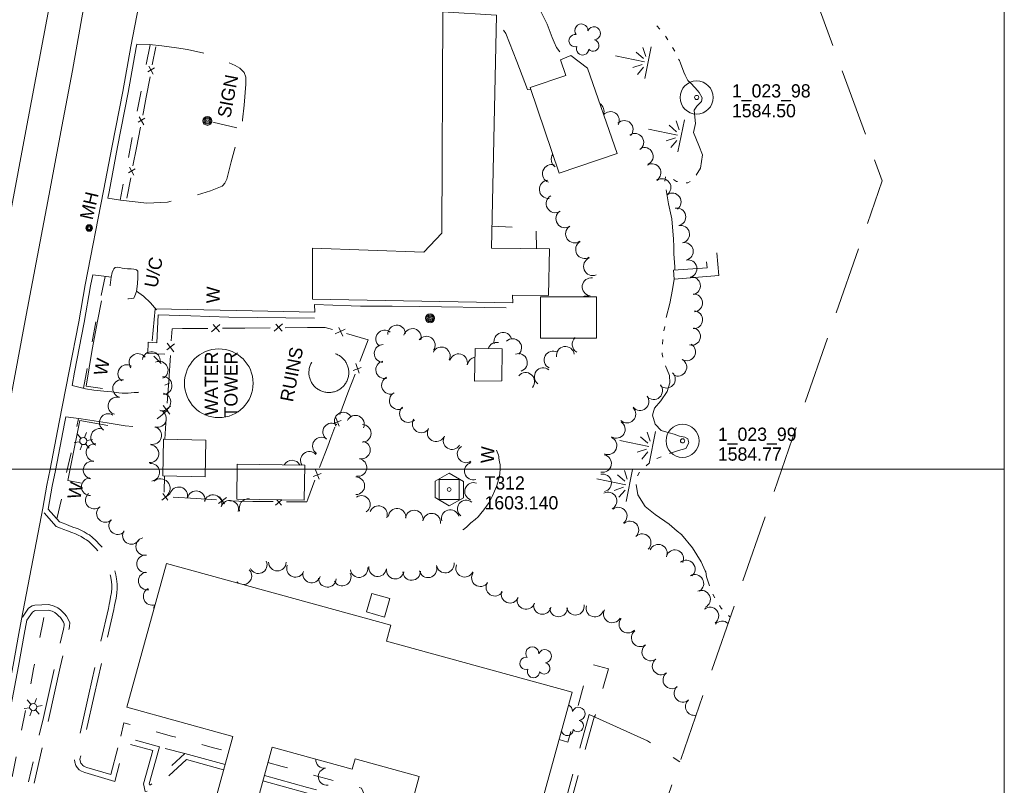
# Model space of a CAD drawing. Header units: feet. Extents: x 187456 to 189561, y 250000 to 251500.
# Tile 5 of 8: x 188554 to 189000, y 250357 to 250704. Entities that reach past the tile are written whole.
import ezdxf
from ezdxf.enums import TextEntityAlignment as Align

# ---------------------------------------------------------------- set-up
doc = ezdxf.new("R2010")
doc.units = ezdxf.units.FT
doc.header["$MEASUREMENT"] = 0
for name, pattern in [('DGN Style 3', [42.899226, 30.642304, -12.256922]), ('DGN Style 5', [21.449613, 9.192691, -12.256922]), ('DGN Style 6', [58.281663, 0.030642, -12.256922, 21.449613, -12.256922, 0.030642, -12.256922])]:
    doc.linetypes.add(name, pattern=pattern)
for name, color, linetype, lineweight in [('E_BLD_Name', 221, 'Continuous', 0), ('E_BMGRD', 73, 'Egr', 0), ('E_DRN_Grate', 151, 'Continuous', 0), ('E_DWY', 73, 'DGN Style 3', 0), ('E_LAND_Vegetation', 21, 'Continuous', 0), ('E_MAP_Control', 251, 'Continuous', 0), ('E_MAP_GridLines', 251, 'Continuous', 0), ('E_MAP_Limits', 21, 'DGN Style 3', 0), ('E_MAP_PassPoints', 40, 'Continuous', 0), ('E_MISCPROP', 40, 'Continuous', 0), ('E_MISCPROP_HvyDash', 54, 'DGN Style 3', 13), ('E_MISCPROP_HvyLine', 54, 'Continuous', 13), ('E_MISCPROP_Railing', 40, 'Continuous', 0), ('E_PATH_Sidewalk', 73, 'DGN Style 5', 0), ('E_RDWY', 40, 'Continuous', 13), ('E_WTR', 251, 'DGN Style 6', 0), ('E_WTR_Dock_Pier', 251, 'DGN Style 3', 0)]:
    doc.layers.add(name, color=color, linetype=linetype, lineweight=lineweight)
doc.styles.add('Style-IGR_FONT_0', font='IGR_FONT_0.shx')
doc.linetypes.add('Egr', pattern='A,0.1,[13,dgnlstyle-ewdotudls.shx,S=0.0004,R=0,X=0,Y=0],0.1', length=0.2)

# ---------------------------------------------------------------- blocks, each defined once
blk = doc.blocks.new('TP')
at = {"layer": 'E_MAP_Control', "color": 161, "linetype": 'Continuous', "lineweight": 0, "flags": 128}
for points in [[(-6.41, 3.76), (-6.41, -3.63), (0.05, -7.35), (6.44, -3.69), (6.44, 3.64), (-0.08, 7.36)], [(-4.5, -4.5), (-4.5, 4.5), (4.5, 4.5), (4.5, -4.5)]]:
    blk.add_lwpolyline(points, close=True, dxfattribs=at)
at = {"layer": 'E_MAP_Control', "color": 161, "linetype": 'Continuous', "lineweight": 0}
blk.add_circle((0, 0), 0.871, dxfattribs=at)
blk = doc.blocks.new('PP')
at = {"layer": 'E_MAP_PassPoints', "color": 40, "linetype": 'Continuous', "lineweight": 0}
for radius in [7.5, 0.96]:
    blk.add_circle((0, 0), radius, dxfattribs=at)
blk = doc.blocks.new('RUIN')
at = {"layer": 'E_BLD_Name', "style": 'Style-IGR_FONT_0'}
blk.add_text('RUINS', height=6, rotation=0.0001, dxfattribs=at).set_placement((0.07, 3.03), align=Align.MIDDLE_LEFT)
blk = doc.blocks.new('UCA')
at = {"layer": 'E_BMGRD', "color": 51, "linetype": 'Continuous', "lineweight": 0, "style": 'Style-IGR_FONT_0'}
blk.add_text('U/C', height=6, rotation=360, dxfattribs=at).set_placement((-0.45, 0), align=Align.MIDDLE_CENTER)
blk = doc.blocks.new('MHO_3')
at = {"layer": 'E_DRN_Grate', "color": 20, "linetype": 'Continuous', "lineweight": 0}
for centre, radius in [((0.06, 0.01), 1.5), ((0.07, 0.01), 1.22), ((0.06, 0), 0.968), ((0.03, -0.01), 0.605)]:
    blk.add_circle(centre, radius, dxfattribs=at)
blk = doc.blocks.new('MHT_2')
at = {"layer": 'E_DRN_Grate', "color": 20, "linetype": 'Continuous', "lineweight": 0, "style": 'Style-IGR_FONT_0'}
blk.add_text('MH', height=6, rotation=359.9999, dxfattribs=at).set_placement((-0.08, -3.13), align=Align.CENTER)
blk = doc.blocks.new('LTP_1')
at = {"layer": 'E_MISCPROP', "color": 20, "linetype": 'Continuous', "lineweight": 0}
for p, q in [((-1.63, 0.07), (-4.24, 0.14)), ((-0.8, 1.43), (-2, 3.73)), ((0.9, 1.42), (2.27, 3.65)), ((-0.88, -1.42), (-2.24, -3.61)), ((0.76, -1.47), (2, -3.65)), ((1.64, -0.02), (4.16, -0.09))]:
    blk.add_line(p, q, dxfattribs=at)
blk.add_circle((0, 0), 1.64, dxfattribs=at)
blk = doc.blocks.new('POLE_1')
at = {"layer": 'E_MISCPROP', "color": 20, "linetype": 'Continuous', "lineweight": 0}
for centre, radius in [((-0.01, 0.02), 2.02), ((-0.01, 0.03), 1.52), ((0, -0.01), 1.01), ((0, 0), 0.502)]:
    blk.add_circle(centre, radius, dxfattribs=at)
blk = doc.blocks.new('SIGN_3')
at = {"layer": 'E_MISCPROP', "color": 20, "linetype": 'Continuous', "lineweight": 0, "style": 'Style-IGR_FONT_0'}
blk.add_text('SIGN', height=6, rotation=359.9999, dxfattribs=at).set_placement((-9.61, -0.01), align=Align.MIDDLE_LEFT)
blk = doc.blocks.new('WAL_3')
at = {"layer": 'E_MISCPROP_Railing', "color": 40, "linetype": 'Continuous', "lineweight": 0, "style": 'Style-IGR_FONT_0'}
blk.add_text('W', height=6, rotation=360, dxfattribs=at).set_placement((-2.27, -0.34), align=Align.MIDDLE_LEFT)
blk = doc.blocks.new('WAL_4')
at = {"layer": 'E_MISCPROP_Railing', "color": 40, "linetype": 'Continuous', "lineweight": 0, "style": 'Style-IGR_FONT_0'}
blk.add_text('W', height=6, rotation=0, dxfattribs=at).set_placement((-2.27, -0.34), align=Align.MIDDLE_LEFT)
blk = doc.blocks.new('MARSH')
at = {"layer": 'E_WTR', "color": 161, "linetype": 'Continuous', "lineweight": 0}
for p, q in [((0.03, 15.02), (0.03, 1.6)), ((-1.34, 2.37), (-3.54, 6.22)), ((1.46, 2.37), (3.66, 6.22)), ((-6.13, 3.53), (-2.44, 1.44)), ((6.25, 3.53), (2.56, 1.44)), ((-7.39, -0.05), (7.4, -0.05))]:
    blk.add_line(p, q, dxfattribs=at)
blk = doc.blocks.new('TREE_1')
at = {"layer": 'E_LAND_Vegetation', "color": 93, "linetype": 'Continuous', "lineweight": 0}
for centre, radius, start, end in [((-1.47, 4.28), 2.78, 1.3945, 209.1675), ((3.57, 2.42), 2.97, 278.4236, 139.6575), ((-4.47, 0.2), 2.78, 78.0715, 279.0826), ((-2.01, -4.2), 2.61, 140.7797, 358.7123), ((3.46, -3.43), 2.97, 196.0744, 79.0477)]:
    blk.add_arc(centre, radius, start, end, dxfattribs=at)
blk = doc.blocks.new('POLE_3')
at = {"layer": 'E_MISCPROP', "color": 20, "linetype": 'Continuous', "lineweight": 0}
for centre, radius in [((-0.01, 0.02), 2.02), ((-0.01, 0.03), 1.52), ((0, -0.01), 1.01), ((0, 0), 0.502)]:
    blk.add_circle(centre, radius, dxfattribs=at)
blk = doc.blocks.new('WATERT')
at = {"layer": 'E_MISCPROP', "color": 20, "linetype": 'Continuous', "lineweight": 0, "style": 'Style-IGR_FONT_0'}
for s, p in [('WATER', (0.36, 4.82)), ('TOWER', (-0.05, -4.02))]:
    blk.add_text(s, height=6, dxfattribs=at).set_placement(p, align=Align.MIDDLE_CENTER)

msp = doc.modelspace()

# ---------------------------------------------------------------- linework, layer by layer
at = {"layer": 'E_DWY', "color": 51, "linetype": 'DGN Style 3', "lineweight": 0, "flags": 128}
for points in [[(188745.13, 250731.64), (188750.79, 250730.81), (188753.82, 250730.5), (188758.18, 250729.94), (188763.75, 250728.52), (188769.7, 250726.08), (188774.99, 250723.36), (188780.51, 250719.33), (188785.2, 250714.48), (188788.99, 250709.4), (188792.67, 250701.88), (188794.92, 250695.75), (188795.84, 250693.69), (188796.36, 250692.63), (188796.49, 250692.33), (188796.93, 250691.34), (188800.6, 250686.46)], [(188785.33, 250672.13), (188783.72, 250672.27), (188778.9, 250684.87), (188773.91, 250697.58), (188772.53, 250699.8), (188771.91, 250700.91), (188771.08, 250701.81), (188770.67, 250702.13), (188770.19, 250702.41), (188769.63, 250702.86)], [(188606.7, 250692.73), (188612.37, 250692.58), (188617.93, 250692.06), (188624.64, 250691.19), (188629.68, 250690.34), (188637.97, 250688.48), (188646.23, 250685.38), (188651.25, 250683.09), (188653.37, 250681.95), (188655.36, 250680.02), (188656.11, 250677.88), (188656.04, 250674.66), (188655.29, 250665.07), (188654.6, 250658.48), (188654.16, 250656.02), (188651.98, 250648.81), (188649.45, 250639.38), (188647.5, 250631.52), (188646.48, 250629.79), (188645.61, 250628.71), (188645.28, 250628.45), (188640.05, 250626.23), (188629.91, 250623.19), (188620.49, 250621.21), (188611.24, 250620.62), (188599.25, 250621.99), (188593.48, 250623.03)], [(188594.97, 250587.14), (188595.49, 250589.21), (188595.9, 250590.28), (188596.25, 250590.94), (188596.79, 250591.51), (188597.95, 250591.64), (188599.01, 250591.46), (188599.99, 250591.29), (188601.09, 250591.12), (188602.42, 250590.99), (188604.07, 250590.87), (188605.26, 250590.74), (188606.5, 250590.39), (188607.05, 250589.89), (188607.14, 250586.79), (188606.9, 250584.31), (188606.77, 250582.86), (188606.45, 250580.61), (188605.81, 250578.62), (188605.26, 250577.6), (188602.91, 250577.33), (188601.36, 250577.54), (188599.65, 250577.9), (188597.7, 250578.34), (188595.9, 250578.65), (188595.01, 250578.93), (188594.43, 250580.02), (188594.25, 250581.06), (188594.31, 250581.82), (188594.47, 250582.95), (188594.53, 250583.47), (188594.97, 250587.14)], [(188586.64, 250588.17), (188592.92, 250587.39), (188594.97, 250587.14)], [(188606.48, 250580.82), (188609.67, 250578.49), (188612.87, 250575.45), (188615.58, 250572.37)], [(188577.27, 250538.02), (188583.4, 250536.5), (188587.08, 250535.87), (188591.71, 250535.38), (188595.34, 250535.14), (188598.42, 250534.69), (188600.03, 250534.58), (188601.38, 250534.53), (188602.64, 250534.6), (188604.06, 250534.65), (188605.51, 250534.8), (188607.12, 250534.87), (188609.23, 250535.16), (188611.65, 250535.55), (188613.47, 250535.96), (188614.96, 250536.45), (188616.37, 250536.97), (188617.23, 250537.31), (188617.99, 250537.61), (188619.13, 250538.07), (188621.48, 250539.14)], [(188574.47, 250523.78), (188581.44, 250522.87), (188593.26, 250521.14), (188601.35, 250519.74), (188610.01, 250519.13), (188611.01, 250519.39), (188612.41, 250520.13), (188613.55, 250520.98), (188614.71, 250521.94), (188616, 250523.01), (188617.19, 250523.96), (188618.33, 250524.86), (188619.09, 250525.56), (188619.68, 250526.1), (188620.26, 250526.57), (188620.76, 250526.96)], [(188564.55, 250480.33), (188570.12, 250474.03), (188572, 250473.33), (188573.56, 250472.77), (188575.2, 250472.12), (188577.22, 250471.31), (188578.85, 250470.82), (188580.07, 250470.16), (188581.45, 250469.47), (188582.97, 250468.49), (188583.84, 250468.09), (188584.88, 250467.26), (188586.21, 250465.96), (188587.99, 250464.13), (188589.57, 250462.35), (188590.42, 250461.23), (188591.24, 250459.95), (188592.15, 250458.26), (188593.03, 250456.36), (188593.69, 250454.9), (188594.2, 250453.36), (188594.68, 250451.66), (188594.99, 250450), (188595.26, 250447.83), (188595.28, 250446.09), (188595.11, 250444.17), (188594.74, 250442.07), (188594.42, 250440.09), (188594.12, 250438.74), (188593.73, 250436.93), (188584.81, 250398.05), (188578.33, 250368.63), (188578.55, 250367.18), (188579.02, 250365.75), (188579.6, 250364.79), (188580.43, 250363.76), (188581.54, 250363.06), (188582.38, 250362.79), (188583.02, 250362.5), (188596.61, 250358.46), (188601.23, 250375.9), (188613.9, 250372.44), (188609.71, 250357.41), (188610.48, 250353.86), (188613.89, 250354.65), (188615.09, 250355.5), (188629.12, 250368.36), (188645.97, 250363.69)], [(188566.42, 250481.99), (188571.58, 250476.16), (188572.86, 250475.68), (188574.44, 250475.11), (188576.13, 250474.45), (188578.05, 250473.67), (188579.81, 250473.14), (188581.22, 250472.38), (188582.69, 250471.64), (188584.18, 250470.69), (188585.15, 250470.23), (188586.54, 250469.14), (188587.98, 250467.73), (188589.82, 250465.83), (188591.5, 250463.93), (188592.47, 250462.66), (188593.39, 250461.22), (188594.39, 250459.38), (188595.3, 250457.4), (188596.02, 250455.81), (188596.59, 250454.1), (188597.12, 250452.23), (188597.46, 250450.38), (188597.76, 250448), (188597.78, 250445.99), (188597.59, 250443.84), (188597.21, 250441.65), (188596.87, 250439.61), (188596.56, 250438.21), (188596.17, 250436.39), (188587.25, 250397.5), (188580.87, 250368.54), (188580.99, 250367.76), (188581.3, 250366.8), (188581.65, 250366.23), (188582.11, 250365.66), (188582.6, 250365.35), (188583.28, 250365.13), (188583.9, 250364.85), (188594.85, 250361.59), (188599.46, 250378.97), (188616.99, 250374.19), (188612.28, 250357.33), (188612.39, 250356.87), (188612.85, 250356.98), (188613.52, 250357.45), (188628.46, 250371.14), (188646.63, 250366.1)], [(188554.75, 250433.02), (188557.56, 250437.06), (188559.23, 250438.1), (188560.45, 250438.44), (188566.8, 250438.73), (188569.23, 250438.01), (188570.77, 250437.21), (188571.96, 250436.3), (188572.91, 250435.44), (188573.92, 250434.41), (188574.75, 250433.35), (188575.71, 250431.78), (188576.2, 250430.32), (188576.13, 250428.91), (188575.95, 250427.86), (188575.77, 250426.95), (188571.88, 250410.23), (188566.71, 250386.97), (188560.02, 250357.74)], [(188556.8, 250431.59), (188559.32, 250435.21), (188560.24, 250435.79), (188560.84, 250435.95), (188566.5, 250436.21), (188568.29, 250435.68), (188569.42, 250435.09), (188570.36, 250434.38), (188571.17, 250433.64), (188572.03, 250432.76), (188572.69, 250431.92), (188573.43, 250430.72), (188573.68, 250429.98), (188573.64, 250429.18), (188573.49, 250428.32), (188573.32, 250427.48), (188569.44, 250410.78), (188564.27, 250387.52), (188557.58, 250358.3)], [(188784.85, 250290.9), (188811.77, 250388.89)], [(188787.26, 250290.24), (188814.18, 250388.23)], [(188811.77, 250388.89), (188838.14, 250376.96), (188852.87, 250367.29)], [(188664.47, 250361.14), (188684.02, 250355.71), (188688.06, 250354.62)], [(188663.81, 250358.73), (188683.36, 250353.3), (188685.93, 250352.61)]]:
    msp.add_lwpolyline(points, dxfattribs=at)
at = {"layer": 'E_LAND_Vegetation', "color": 93, "linetype": 'Continuous', "lineweight": 0}
msp.add_line((188617.71, 250548.04), (188614.42, 250551.26), dxfattribs=at)
for centre, radius, start, end in [((188814.51, 250662.38), 4, 338.6029, 59.5865), ((188821.4, 250658.21), 4, 329.4354, 140.7621), ((188827.69, 250654.15), 4, 315.961, 135.9456), ((188832.47, 250648.33), 4, 304.2802, 124.2649), ((188836.77, 250641.94), 4, 296.1028, 116.0875), ((188798.68, 250640.5), 4.12, 145.3085, 234.2128), ((188794.69, 250634.07), 4.12, 71.4938, 251.4785), ((188840.26, 250634.55), 4, 301.2311, 121.2158), ((188793.27, 250626.97), 4.12, 94.4225, 274.4072), ((188844.81, 250627.77), 4, 305.4739, 125.4586), ((188796.4, 250620.49), 4.12, 119.4867, 299.4714), ((188849.45, 250621.26), 4, 305.4739, 125.4586), ((188851.58, 250614.49), 4, 281.3906, 101.3753), ((188800.79, 250613.68), 4.12, 123.2256, 303.2103), ((188805.2, 250606.79), 4.12, 124.8814, 304.866), ((188853.25, 250606.61), 4, 282.7852, 102.7699), ((188809.75, 250599.72), 4.12, 120.3331, 300.3178), ((188854.95, 250598.84), 4, 281.5198, 101.5045), ((188813.35, 250591.99), 4.12, 112.2854, 292.2701), ((188856.62, 250590.97), 4, 282.6561, 102.6407), ((188858.21, 250583.23), 4, 279.7985, 99.7832), ((188812.73, 250582.75), 4.12, 81.8986, 261.8832), ((188810.5, 250574.47), 4.12, 72.3925, 115.447), ((188859.18, 250575.48), 4, 274.8617, 94.8463), ((188859.2, 250567.86), 4, 265.2174, 85.2021), ((188724.49, 250561.39), 4, 3.0434, 183.028), ((188719.02, 250559.08), 4, 50.2324, 230.217), ((188731.6, 250559.8), 4, 344.0857, 164.0704), ((188772.66, 250558.01), 4.07, 15.7155, 195.7001), ((188858.24, 250560.28), 4, 255.6973, 75.682), ((188718.29, 250552.55), 4, 88.5274, 268.512), ((188737.92, 250556.33), 4, 323.7274, 143.7121), ((188769.85, 250553.5), 4.07, 79.4747, 162.4587), ((188777.03, 250555.15), 4.07, 312.9854, 132.97), ((188808.13, 250556.72), 4.07, 132.6436, 239.8685), ((188855.97, 250553.25), 4, 240.3634, 60.3481), ((188607.15, 250548.47), 4, 36.7617, 216.7463), ((188613.21, 250549.32), 4, 352.0709, 172.0556), ((188744.72, 250551.45), 4, 334.3895, 154.3742), ((188752.52, 250548.37), 4, 345.8043, 165.789), ((188779.65, 250548.4), 4.07, 288.9599, 108.9445), ((188795.45, 250549.58), 4.07, 62.2357, 242.2204), ((188800.98, 250551.61), 4.07, 9.0669, 189.0516), ((188602.09, 250543.43), 4, 56.9744, 236.9591), ((188616.82, 250544.94), 4, 294.395, 114.3797), ((188719.01, 250545.14), 4, 102.5244, 282.509), ((188760.54, 250546.88), 4, 98.3715, 170.5199), ((188852.01, 250546.29), 4, 240.3634, 60.3481), ((188782.96, 250539.81), 4.07, 319.6653, 139.65), ((188790.99, 250541.97), 4.07, 52.2357, 232.2204), ((188846.82, 250540.86), 4, 226.7222, 46.7068), ((188599.73, 250536.63), 4, 77.0253, 257.01), ((188618.56, 250538), 4, 273.2884, 93.2731), ((188721.62, 250538.11), 4, 115.3201, 295.3048), ((188841.01, 250535.67), 4, 221.0396, 41.0243), ((188618.02, 250530.52), 4, 260.9392, 80.9239), ((188725.17, 250531.17), 4, 120.3787, 300.3634), ((188597.63, 250528.79), 4, 73.8503, 253.835), ((188834.87, 250530.71), 4, 218.2228, 38.2074), ((188593.69, 250521.21), 4, 57.658, 237.6427), ((188616.03, 250523.05), 4, 253.837, 73.8217), ((188700.26, 250521.86), 4, 33.8017, 213.7864), ((188729.79, 250525.26), 4, 133.3338, 313.3185), ((188828.87, 250525.02), 4, 225.9819, 45.9666), ((188694.99, 250516.96), 4, 53.5503, 233.535), ((188705.78, 250520.45), 4, 335.793, 155.7777), ((188708.89, 250516.32), 4, 269.64, 89.6247), ((188735.6, 250520.59), 4, 147.4526, 327.4373), ((188824.06, 250518.12), 4, 237.7895, 57.7742), ((188589.79, 250514.51), 4, 64.1448, 244.1294), ((188613.85, 250515.32), 4, 255.0699, 75.0546), ((188742.36, 250516.58), 4, 150.9826, 330.9673), ((188587.61, 250507.64), 4, 83.6656, 263.6503), ((188690.35, 250510.54), 4, 55.4701, 235.4548), ((188708.48, 250508.77), 4, 258.4572, 78.4419), ((188749.6, 250513.03), 4, 149.072, 329.0566), ((188820.3, 250510.69), 4, 246.9587, 66.9434), ((188612.6, 250507.06), 4, 265.2618, 85.2465), ((188684.88, 250504.1), 4, 42.2378, 213.8765), ((188755.96, 250507.02), 4, 122.2397, 302.2243), ((188586.38, 250499.67), 4, 81.5778, 261.5625), ((188612.98, 250498.67), 4, 276.9736, 96.9583), ((188677.02, 250500.09), 4, 26.7638, 151.453), ((188706.92, 250500.84), 4, 260.9138, 80.8985), ((188759.26, 250499.19), 4, 106.5594, 286.5441), ((188817.83, 250502.64), 4, 259.6693, 79.6539), ((188585.52, 250492.11), 4, 91.6623, 271.647), ((188617.33, 250491.32), 4.4, 312.1565, 132.1411), ((188705.95, 250492.57), 4, 270.7891, 90.7738), ((188759.31, 250489.98), 4, 69.7182, 249.7029), ((188817.87, 250493.85), 4, 282.3413, 102.326), ((188587.38, 250486.04), 4, 130.2411, 310.2258), ((188625.64, 250487.99), 4, 344.9646, 164.9492), ((188633.56, 250486.22), 4, 348.5588, 168.5435), ((188820.31, 250485.66), 4, 298.7561, 118.7408), ((188641.18, 250484.41), 4, 344.2172, 164.2018), ((188648.77, 250481.89), 4, 344.3955, 164.3802), ((188657.44, 250482.27), 4.4, 86.3602, 195.4597), ((188708.48, 250484.08), 4, 303.7093, 123.6939), ((188756, 250482.01), 4, 51.2257, 231.2104), ((188592.43, 250479.99), 4, 133.5898, 313.5745), ((188716.21, 250479.46), 4, 339.0746, 159.0593), ((188724.67, 250478.23), 4, 354.8146, 174.7993), ((188732.41, 250477.44), 4, 349.0845, 169.0691), ((188740.35, 250476.04), 4, 350.801, 170.7857), ((188748.74, 250477.69), 4, 15.9049, 195.8896), ((188824.94, 250478.78), 4, 307.5311, 127.5158), ((188597.97, 250474.45), 4, 137.6749, 317.6596), ((188830.23, 250472.5), 4, 313.256, 133.2407), ((188604.17, 250470.04), 4, 147.6434, 327.6281), ((188610.21, 250465.03), 4, 102.7278, 282.7125), ((188835.79, 250466.74), 4, 313.4613, 133.446), ((188843.13, 250461.95), 4, 336.545, 156.5297), ((188850.57, 250459.47), 4, 333.7127, 153.6974), ((188610.6, 250457.13), 4, 95.2937, 275.2783), ((188661.74, 250456.74), 3.98, 204.4912, 24.4759), ((188670.37, 250457.89), 3.98, 179.2546, 359.2393), ((188855.78, 250454.79), 4, 310.3498, 130.3345), ((188611.36, 250449.36), 4, 100.3955, 280.3801), ((188654.8, 250451.68), 3.98, 273.3125, 45.0561), ((188678.57, 250455.08), 3.98, 158.8943, 338.879), ((188685.95, 250452.53), 3.98, 162.9234, 342.9081), ((188707.42, 250454.96), 3.98, 187.5307, 7.5154), ((188715.85, 250455.38), 3.98, 172.6692, 352.6539), ((188723.82, 250454.26), 3.98, 170.1541, 350.1387), ((188731.24, 250453.67), 3.98, 183.0265, 3.0111), ((188738.71, 250454.86), 3.98, 193.4104, 13.3951), ((188746.53, 250457.02), 3.98, 188.7384, 8.7231), ((188755.29, 250455.14), 3.98, 155.8903, 335.875), ((188654.8, 250451.68), 3.98, 225.0714, 235.8843), ((188649.07, 250446.53), 3.98, 27.6184, 38.3731), ((188693.07, 250450.56), 3.98, 177.9025, 357.8871), ((188699.8, 250451.12), 3.98, 206.2542, 26.2389), ((188762.45, 250450.83), 3.98, 144.4317, 324.4164), ((188859.7, 250448.29), 4, 299.6084, 119.5931), ((188613.61, 250442.39), 4, 116.5533, 289.9735), ((188768.99, 250446.52), 3.98, 147.7734, 327.7581), ((188775.84, 250443.33), 3.98, 158.4865, 338.4712), ((188862.7, 250441.09), 4, 294.27, 114.2547), ((188783.13, 250440.5), 3.98, 162.4912, 342.4758), ((188618.39, 250436.85), 4, 145.0563, 184.1399), ((188790.52, 250438.26), 3.98, 168.9269, 348.9116), ((188797.89, 250437.13), 3.98, 181.9567, 1.9414), ((188805.51, 250437.89), 3.98, 189.8792, 9.8638), ((188814.32, 250437.02), 3.98, 163.6753, 343.6599), ((188822.28, 250434.43), 3.98, 151.8608, 331.8455), ((188866.5, 250433.5), 4, 307.7444, 127.7291), ((188829.29, 250429.76), 3.98, 138.056, 318.0407), ((188872.01, 250427.17), 4, 47.0051, 139.2554), ((188834.89, 250423.57), 3.98, 126.8983, 306.883), ((188839.66, 250417.17), 3.98, 126.3928, 306.3774), ((188844.37, 250410.81), 3.98, 127.5798, 307.5645), ((188849.22, 250404.5), 3.98, 127.5798, 307.5645), ((188854.23, 250398.41), 3.98, 129.6783, 309.6629), ((188859.41, 250392.42), 3.98, 130.8851, 282.3621), ((188801.21, 250390.42), 2.97, 356.8816, 65.4559), ((188806.92, 250389.14), 2.97, 274.5324, 157.5057), ((188801.77, 250382.1), 2.78, 199.4933, 357.5406), ((188806.57, 250383.63), 2.61, 219.2377, 77.1703), ((188691.7, 250368.28), 3.87, 175.7282, 277.3509), ((188692.78, 250360.64), 3.87, 98.206, 278.1907)]:
    msp.add_arc(centre, radius, start, end, dxfattribs=at)
at = {"layer": 'E_MAP_GridLines', "color": 161, "linetype": 'Continuous', "lineweight": 0}
for p, q in [((189000, 250000), (189000, 251500)), ((187500, 250500), (189000, 250500))]:
    msp.add_line(p, q, dxfattribs=at)
at = {"layer": 'E_MAP_Limits', "color": 73, "linetype": 'DGN Style 3', "lineweight": 0, "flags": 128}
msp.add_lwpolyline([(188825.04, 250287.41), (188944.66, 250630.89), (188812.4, 250993.23), (188864.61, 251186.47)], dxfattribs=at)
at = {"layer": 'E_MISCPROP', "color": 20, "linetype": 'Continuous', "lineweight": 0}
msp.add_line((188651.97, 250654.82), (188641.17, 250657.36), dxfattribs=at)
msp.add_circle((188643.82, 250539.04), 15.57, dxfattribs=at)
at = {"layer": 'E_MISCPROP_HvyDash', "color": 241, "linetype": 'DGN Style 3', "lineweight": 13}
msp.add_ellipse((188693.71, 250543.88), major_axis=(8.62, -2.72), ratio=0.999998, dxfattribs=at)
at = {"layer": 'E_MISCPROP_HvyLine', "color": 241, "linetype": 'Continuous', "lineweight": 13, "flags": 128}
for points in [[(188744.92, 250607.03), (188736.72, 250598.49), (188686.37, 250600.24), (188686.24, 250577.09), (188777.07, 250575.44), (188777, 250578.95), (188793.39, 250578.84), (188793.71, 250599.98), (188767.51, 250600.32), (188769.69, 250705.96), (188745.37, 250707.49)], [(188784.99, 250673.13), (188798.17, 250634.37), (188824.39, 250643.15), (188810.97, 250681.9), (188803.4, 250687.71), (188798.82, 250685.67), (188801.15, 250678.66)], [(188789.73, 250578.24), (188815.09, 250578.17), (188815.04, 250559.43), (188790.21, 250559.5), (188789.68, 250559.5)], [(188760.05, 250554.79), (188772.27, 250554.65), (188772.17, 250540.08), (188759.73, 250539.96)], [(188618.91, 250513.63), (188637.91, 250513.26), (188637.58, 250496.64), (188618.39, 250497.02), (188618.72, 250513.63)], [(188652.17, 250502.33), (188682.82, 250501.86), (188682.57, 250486), (188651.92, 250486.48)], [(188721.78, 250313.67), (188776.41, 250298.63), (188804.04, 250398.94), (188719.89, 250422.12), (188721.87, 250429.29), (188620.13, 250457.32), (188602.17, 250392.14), (188650.16, 250378.92), (188640.43, 250343.6), (188658.28, 250338.68), (188668.02, 250374.03), (188704.33, 250364.02), (188705.61, 250368.68), (188734.73, 250360.66)], [(188713.23, 250443.77), (188721.42, 250441.38), (188718.97, 250432.98), (188710.78, 250435.36)]]:
    msp.add_lwpolyline(points, close=True, dxfattribs=at)
at = {"layer": 'E_MISCPROP_Railing', "color": 40, "linetype": 'Continuous', "lineweight": 0}
for p, q in [((188614.67, 250682.12), (188611.63, 250680.31)), ((188612.03, 250682.76), (188614.12, 250679.2)), ((188610.32, 250659.2), (188607.27, 250657.4)), ((188607.69, 250659.85), (188609.76, 250656.29)), ((188605.92, 250636.3), (188602.87, 250634.5)), ((188603.29, 250636.95), (188605.36, 250633.38)), ((188644.31, 250565.72), (188640.55, 250562.39)), ((188644.16, 250562.42), (188641.29, 250565.62)), ((188672.65, 250565.96), (188668.89, 250562.63)), ((188672.5, 250562.66), (188669.63, 250565.86)), ((188701.14, 250563.56), (188696.58, 250561.46)), ((188700.04, 250560.45), (188698.22, 250564.34)), ((188623.71, 250556.86), (188620.31, 250554.23)), ((188620.43, 250557.25), (188623.48, 250553.26)), ((188707.5, 250543.65), (188705.93, 250547.92)), ((188704.76, 250544.86), (188708.42, 250546.23)), ((188621.89, 250528.58), (188618.49, 250525.95)), ((188618.61, 250528.97), (188621.66, 250524.98)), ((188695.63, 250520.79), (188699.29, 250522.17)), ((188698.37, 250519.59), (188696.79, 250523.86)), ((188686.53, 250496.72), (188690.18, 250498.1)), ((188689.27, 250495.52), (188687.68, 250499.79)), ((188618.37, 250489.05), (188620.77, 250485.96)), ((188618.03, 250486.07), (188621.64, 250488.85)), ((188643.72, 250484.49), (188647.33, 250487.27)), ((188644.06, 250487.47), (188646.46, 250484.38)), ((188669.52, 250483.76), (188672.33, 250486.16)), ((188670.19, 250486.2), (188672.26, 250483.8))]:
    msp.add_line(p, q, dxfattribs=at)
at = {"layer": 'E_MISCPROP_Railing', "color": 40, "linetype": 'Continuous', "lineweight": 0, "flags": 128}
for points in [[(188615.2, 250691.64), (188613.64, 250683.45)], [(188612.62, 250678.03), (188610.86, 250668.72)], [(188610.86, 250668.72), (188609.62, 250662.18), (188609.3, 250660.53)], [(188608.26, 250655.12), (188606.47, 250645.81)], [(188606.47, 250645.81), (188604.9, 250637.63)], [(188603.86, 250632.22), (188602.07, 250622.91)], [(188627.29, 250563.8), (188622.63, 250563.76), (188622.27, 250558.31)], [(188638.81, 250563.9), (188627.29, 250563.8)], [(188655.63, 250564.04), (188645.5, 250563.96)], [(188667.15, 250564.14), (188655.63, 250564.04)], [(188683.97, 250564.29), (188673.84, 250564.2)], [(188695.35, 250563.41), (188692.12, 250564.36), (188683.97, 250564.29)], [(188711.49, 250558.68), (188701.77, 250561.53)], [(188707.78, 250548.9), (188711.49, 250558.68)], [(188621.84, 250551.63), (188621.1, 250540.14)], [(188702.36, 250534.62), (188705.62, 250543.22)], [(188621.1, 250540.14), (188620.45, 250530.03)], [(188698.65, 250524.84), (188702.36, 250534.62)], [(188620.02, 250523.35), (188619.39, 250513.62)], [(188693.23, 250510.55), (188694.62, 250514.23), (188696.49, 250519.15)], [(188689.54, 250500.77), (188693.23, 250510.55)], [(188619.24, 250497), (188619.1, 250489.62)], [(188684.14, 250486.48), (188687.39, 250495.08)], [(188623.13, 250487.37), (188633.57, 250486.72)], [(188633.57, 250486.72), (188642.75, 250486.16)], [(188648.82, 250485.79), (188652.93, 250485.53), (188659.27, 250485.47)], [(188659.27, 250485.47), (188668.47, 250485.38)], [(188674.54, 250485.32), (188683.66, 250485.23), (188684.14, 250486.48)]]:
    msp.add_lwpolyline(points, dxfattribs=at)
at = {"layer": 'E_MISCPROP_Railing', "color": 40, "linetype": 'Continuous', "lineweight": 13, "flags": 128}
for points in [[(188591.11, 250536.71), (188583.74, 250537.74), (188586.41, 250554.36), (188588.81, 250567.2), (188590.6, 250576.47)], [(188687.32, 250571.25), (188687.22, 250574.72), (188703.76, 250574.15), (188708.08, 250574.01), (188714.04, 250574), (188722.39, 250574.02), (188735.04, 250573.79), (188774.06, 250573.23)], [(188619.36, 250552.17), (188611.57, 250552.58), (188611.73, 250557.68), (188615.77, 250557.33), (188616.31, 250570.08), (188631.15, 250569.65), (188648.4, 250569.05), (188687.17, 250568.61)], [(188687.32, 250571.25), (188651.86, 250572.07), (188614.9, 250572.79), (188613.66, 250558.34)], [(188593.42, 250519.94), (188580.87, 250522.13), (188575.29, 250494.98), (188581.61, 250493.79)], [(188769.7, 250508.73), (188770.41, 250507.15), (188770.59, 250506.45), (188770.73, 250505.78), (188770.82, 250504.99), (188771.15, 250503.39), (188771.39, 250502.01), (188771.43, 250500.44), (188771.2, 250497.99), (188770.72, 250495.75), (188769.67, 250492.23), (188768.85, 250490.05), (188767.74, 250487.63), (188766.36, 250484.99), (188765.26, 250483.31), (188764.03, 250481.59), (188762.68, 250479.98), (188761.46, 250478.52), (188760.01, 250477.31), (188758.16, 250475.76), (188756.47, 250474.11), (188755.16, 250473.02), (188754.5, 250472.6)]]:
    msp.add_lwpolyline(points, dxfattribs=at)
at = {"layer": 'E_PATH_Sidewalk', "color": 51, "linetype": 'DGN Style 5', "lineweight": 0, "flags": 128}
for points in [[(188612.66, 250692.55), (188605.35, 250654.69), (188599.12, 250622.01)], [(188767.71, 250610.26), (188787.76, 250609.4), (188787.83, 250600.06)], [(188582.45, 250536.73), (188588.1, 250567.24), (188592.23, 250587.48)], [(188570.36, 250477.54), (188572.89, 250487.83), (188574.08, 250495.18), (188580.24, 250523.03)], [(188550.13, 250360.62), (188559.86, 250409.49), (188564.12, 250431.1), (188564.99, 250436.14)], [(188798.12, 250377.43), (188802.1, 250376.28), (188811.92, 250411.91), (188820.45, 250409.47)], [(188820.45, 250409.47), (188814.27, 250387.76)], [(188599.46, 250378.97), (188600.82, 250385.05), (188622.3, 250379.06), (188640.81, 250373.9), (188648.23, 250371.88)], [(188628.46, 250371.14), (188616.96, 250374.09)], [(188666.09, 250367.01), (188672.61, 250365.23), (188708.48, 250355.42), (188711.98, 250347.79), (188716.78, 250336.71)]]:
    msp.add_lwpolyline(points, dxfattribs=at)
at = {"layer": 'E_RDWY', "color": 21, "linetype": 'Continuous', "lineweight": 13, "flags": 128}
for points in [[(188563.96, 250482.42), (188565.8, 250492.86), (188567.31, 250500.03), (188571.43, 250521.32), (188575.99, 250544.46), (188580.31, 250566.96), (188583.2, 250583.6), (188591.58, 250626.31), (188595.49, 250646.76), (188600.26, 250671.36), (188603.96, 250691.72), (188611.94, 250733.27), (188615.45, 250750.28), (188616.46, 250756.56), (188626.29, 250806.82), (188630.7, 250827.44), (188634.91, 250845.53), (188646.39, 250891.86), (188653.24, 250917.11), (188658.64, 250935.9), (188664, 250954.06), (188673.57, 250985.22), (188684.1, 251016.17)], [(188531.77, 250438.26), (188537.21, 250468.07), (188543.01, 250498.26), (188550.62, 250538.33), (188556.42, 250569.92), (188567.29, 250627.18), (188572.6, 250655.4), (188577.41, 250680.83), (188582.88, 250711.54), (188590.34, 250750.91), (188600, 250797.09), (188608.17, 250835.23), (188615.08, 250864.71), (188621.45, 250890.6), (188627.79, 250914.41), (188636.6, 250944.93), (188643, 250966.51), (188657.96, 251012.72)], [(188639.12, 251002.39), (188628.85, 250973.1), (188619.1, 250941.67), (188609.96, 250910.42), (188601.58, 250878.43), (188592.98, 250841.72), (188583.41, 250795.75), (188576.69, 250761.17), (188567.84, 250714.54), (188555.44, 250648.68), (188547.77, 250607.45), (188541.97, 250577.27), (188534.33, 250536.1), (188530.41, 250515.26), (188525.37, 250490.66), (188521.74, 250477.88), (188516.56, 250462.53), (188509.18, 250444.68), (188501.69, 250429.25), (188492.24, 250412.32), (188484.54, 250400.67), (188477.55, 250391.45), (188466.66, 250378.51)], [(188593.48, 250623.03), (188594.03, 250625.83), (188597.95, 250646.29), (188602.72, 250670.9), (188606.41, 250691.26), (188606.7, 250692.73)], [(188577.26, 250537.98), (188578.45, 250543.99), (188582.77, 250566.51), (188585.66, 250583.15), (188586.64, 250588.17)], [(188566.42, 250481.99), (188568.26, 250492.38), (188569.76, 250499.53), (188573.89, 250520.84), (188574.47, 250523.79)], [(188540.75, 250360.06), (188547.09, 250392.97), (188550.51, 250411.21), (188553.09, 250425.55), (188554.35, 250432.07), (188563.96, 250482.42)], [(188543.2, 250359.59), (188549.54, 250392.5), (188552.97, 250410.76), (188555.54, 250425.09), (188556.8, 250431.59)]]:
    msp.add_lwpolyline(points, dxfattribs=at)
at = {"layer": 'E_WTR', "color": 161, "linetype": 'Continuous', "lineweight": 0}
msp.add_line((188850.29, 250515.9), (188850.37, 250515.89), dxfattribs=at)
at = {"layer": 'E_WTR', "color": 161, "linetype": 'Continuous', "lineweight": 0, "flags": 128}
for points in [[(188842.5, 250701.13), (188843.79, 250699.58)], [(188846.34, 250696.45), (188847.42, 250694.75)], [(188849.58, 250691.33), (188850.55, 250689.55)], [(188852.32, 250685.93), (188852.66, 250685.33), (188853.1, 250684.2), (188854.72, 250680.17), (188855.25, 250678.78), (188855.28, 250678.7), (188856.52, 250676.28), (188857.63, 250675.32), (188859.76, 250672.95), (188861.62, 250670.92), (188863.05, 250668.42), (188862.64, 250666.77), (188860.64, 250664.73), (188859.4, 250662.81), (188859.56, 250661.19)], [(188859.56, 250661.19), (188860.01, 250656.78), (188859.13, 250652.67), (188861.42, 250646.92), (188863.09, 250642.56), (188862.27, 250636.54), (188860.3, 250633.38)], [(188846.37, 250632.66), (188846.33, 250632.65), (188846.1, 250630.68)], [(188851.75, 250630.48), (188851.36, 250630.52), (188849.97, 250631.37)], [(188857.6, 250630.52), (188856.56, 250629.89), (188855.76, 250629.98)], [(188846.63, 250626.7), (188847.72, 250620.4), (188849.19, 250613.58), (188849.56, 250609.81), (188849.95, 250604.45), (188850.14, 250600.83), (188850.15, 250598.65), (188850.18, 250597.96), (188850.21, 250597.69)], [(188850.21, 250597.69), (188850.65, 250591.8), (188850.54, 250590.29)], [(188850.24, 250586.26), (188849.55, 250581.48), (188848.31, 250575.17), (188846.71, 250568.79)], [(188846.01, 250564.81), (188845.67, 250562.82)], [(188845.22, 250558.81), (188845, 250556.8)], [(188844.81, 250552.76), (188844.79, 250552.27), (188845.2, 250550.8)], [(188846.37, 250546.94), (188848.16, 250542.52), (188848.33, 250539.27), (188847.09, 250535.23), (188844.25, 250531.09), (188841.32, 250527.81), (188840.5, 250524.52), (188841.64, 250520.48), (188841.67, 250520.45)], [(188841.67, 250520.45), (188844.37, 250517.63), (188848.01, 250516.55), (188850.29, 250515.9), (188850.37, 250515.89), (188852.69, 250515.1), (188855.06, 250514.57), (188856.47, 250513.78), (188857.02, 250512.04), (188855.66, 250509.41), (188852.24, 250508.49), (188848.11, 250507.21)], [(188839.06, 250502.88), (188837.53, 250501.56)], [(188844.35, 250505.74), (188842.51, 250504.9)], [(188834.65, 250498.77), (188833.62, 250497.03)], [(188833.11, 250493.07), (188833.78, 250488.47), (188837.12, 250483.22), (188841.65, 250479.57), (188848.07, 250475.06), (188851.71, 250471.99)], [(188851.71, 250471.99), (188853.61, 250470.38), (188858.64, 250464.37), (188862.6, 250458), (188864.35, 250454.04), (188864.59, 250453.52), (188864.99, 250451.32), (188866.37, 250447.22)], [(188867.76, 250443.43), (188868.79, 250441.7)], [(188870.85, 250438.22), (188871.54, 250437.06), (188872.02, 250436.6)], [(188874.93, 250433.79), (188875.41, 250433.32), (188875.77, 250433.06)]]:
    msp.add_lwpolyline(points, dxfattribs=at)
at = {"layer": 'E_WTR_Dock_Pier', "color": 161, "linetype": 'DGN Style 3', "lineweight": 0, "flags": 128}
msp.add_lwpolyline([(188850.24, 250586.26), (188870.51, 250587.85), (188869.56, 250599.93), (188864.58, 250599.54), (188865.22, 250591.44), (188849.93, 250590.24)], close=True, dxfattribs=at)

# ---------------------------------------------------------------- block references
at = {"layer": 'E_BLD_Name', "xscale": 1.000001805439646, "yscale": 1.000001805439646, "zscale": 1.000001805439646, "rotation": 79.12959860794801}
msp.add_blockref('RUIN', (188677.45, 250530.19), dxfattribs=at)
at = {"layer": 'E_BMGRD', "color": 51, "linetype": 'Continuous', "lineweight": 0, "xscale": 0.9999976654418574, "yscale": 0.9999976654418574, "zscale": 0.9999976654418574, "rotation": 79.03363443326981}
msp.add_blockref('UCA', (188614.31, 250589.8), dxfattribs=at)
at = {"layer": 'E_DRN_Grate', "color": 20, "linetype": 'Continuous', "lineweight": 0, "xscale": 1.000000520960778, "yscale": 1.000000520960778, "zscale": 1.000000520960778, "rotation": 76.95366876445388}
for name, p in [('MHT_2', (188584.95, 250619.67)), ('MHO_3', (188585.05, 250609.37))]:
    msp.add_blockref(name, p, dxfattribs=at)
at = {"layer": 'E_LAND_Vegetation', "color": 93, "linetype": 'Continuous', "lineweight": 0, "xscale": 0.9999979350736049, "yscale": 0.9999979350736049, "zscale": 0.9999979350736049, "rotation": 78.45800632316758}
for p in [(188809.87, 250694.99), (188787.61, 250412.58)]:
    msp.add_blockref('TREE_1', p, dxfattribs=at)
at = {"layer": 'E_MAP_Control', "color": 161, "linetype": 'Continuous', "lineweight": 0}
msp.add_blockref('TP', (188748.29, 250490.83), dxfattribs=at)
at = {"layer": 'E_MAP_PassPoints', "color": 40, "linetype": 'Continuous', "lineweight": 0}
for p in [(188860.48, 250668.62), (188854.1, 250512.92)]:
    msp.add_blockref('PP', p, dxfattribs=at)
at = {"layer": 'E_MISCPROP', "color": 20, "linetype": 'Continuous', "lineweight": 0}
for name, p, xscale, yscale, zscale, rotation in [('SIGN_3', (188647.86, 250669.01), 0.9999998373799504, 0.9999998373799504, 0.9999998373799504, 79.148593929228), ('POLE_1', (188638.67, 250658.01), 1.000001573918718, 1.000001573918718, 1.000001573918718, 71.32678699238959), ('POLE_3', (188739.63, 250568.51), 0.9999979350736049, 0.9999979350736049, 0.9999979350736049, 78.45800632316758), ('LTP_1', (188582.37, 250512.84), 1.000001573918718, 1.000001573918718, 1.000001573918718, 71.32678699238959), ('LTP_1', (188559.67, 250392.19), 1.000001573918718, 1.000001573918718, 1.000001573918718, 71.32678699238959)]:
    msp.add_blockref(name, p, dxfattribs=dict(at, xscale=xscale, yscale=yscale, zscale=zscale, rotation=rotation))
at = {"layer": 'E_MISCPROP', "color": 20, "linetype": 'Continuous', "lineweight": 0, "rotation": 90}
msp.add_blockref('WATERT', (188645.28, 250538.53), dxfattribs=at)
at = {"layer": 'E_MISCPROP_Railing', "color": 40, "linetype": 'Continuous', "lineweight": 0}
for name, p, xscale, yscale, zscale, rotation in [('WAL_4', (188640.85, 250577.56), 0.9999989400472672, 0.9999989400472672, 0.9999989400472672, 88.4579477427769), ('WAL_3', (188590.09, 250545.01), 0.9999979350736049, 0.9999979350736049, 0.9999979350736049, 78.45800632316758), ('WAL_4', (188765.33, 250505.1), 0.9999989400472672, 0.9999989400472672, 0.9999989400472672, 88.4579477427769), ('WAL_3', (188578.12, 250488.93), 0.9999979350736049, 0.9999979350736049, 0.9999979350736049, 78.45800632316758)]:
    msp.add_blockref(name, p, dxfattribs=dict(at, xscale=xscale, yscale=yscale, zscale=zscale, rotation=rotation))
at = {"layer": 'E_WTR', "color": 161, "linetype": 'Continuous', "lineweight": 0, "xscale": 0.9999979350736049, "yscale": 0.9999979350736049, "zscale": 0.9999979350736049, "rotation": 78.45800632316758}
for p in [(188838.36, 250684.41), (188853.42, 250651.2), (188840.33, 250509.97), (188829.92, 250492.68)]:
    msp.add_blockref('MARSH', p, dxfattribs=at)

# ---------------------------------------------------------------- texts
at = {"layer": 'E_MAP_Control', "color": 161, "linetype": 'Continuous', "lineweight": 0, "style": 'Style-IGR_FONT_0'}
for s, p in [('T312', (188764.29, 250490.83)), ('1603.140', (188764.29, 250481.83))]:
    msp.add_text(s, height=6, dxfattribs=at).set_placement(p)
at = {"layer": 'E_MAP_PassPoints', "color": 40, "linetype": 'Continuous', "lineweight": 0, "style": 'Style-IGR_FONT_0'}
for s, p in [('1_023_98', (188876.48, 250668.62)), ('1584.50', (188876.48, 250659.62)), ('1_023_99', (188870.1, 250512.92)), ('1584.77', (188870.1, 250503.92))]:
    msp.add_text(s, height=6, dxfattribs=at).set_placement(p)

doc.saveas('drawing.dxf')
